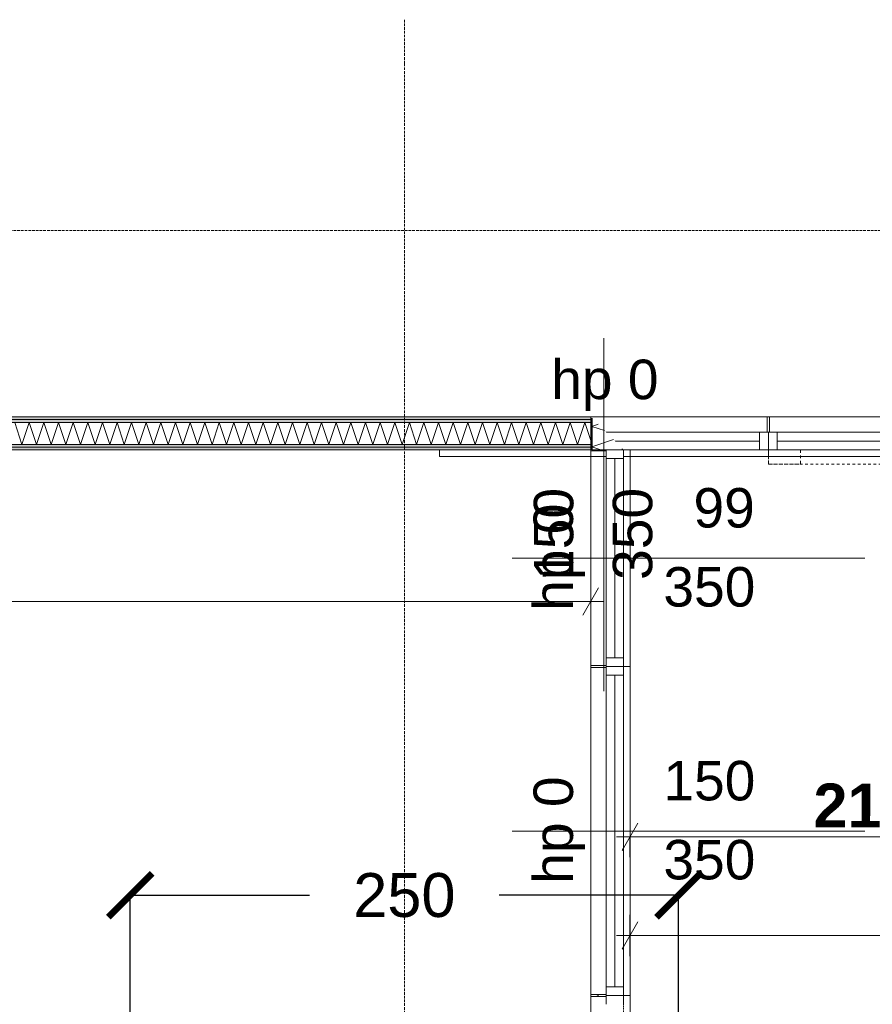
# Model space of a CAD drawing. Extents: x -7314 to 11761, y 144 to 9383.
# Tile 83 of 193: x 3138 to 3526, y 5734 to 6183. Entities that reach past the tile are written whole.
import ezdxf
from ezdxf.xclip import XClip

# ---------------------------------------------------------------- set-up
doc = ezdxf.new("R2010")
doc.units = 0
doc.header["$MEASUREMENT"] = 0
doc.header["$XCLIPFRAME"] = 0
for name, pattern in [('Krawędzie ukryte', [68, 48, -20]), ('Przerywana', [96, 48, -48]), ('Przerywana gęsta', [36, 24, -12]), ('Wipeout_Contour', [20000, 0, -20000])]:
    doc.linetypes.add(name, pattern=pattern)
for name, color, linetype in [('FORMA - Arch 01 - 220-A Ściany', 7, 'Continuous'), ('FORMA - Arch 01 - 410-K Osie', 7, 'Continuous'), ('FORMA - Arch 04 - Wymiary ogólne', 7, 'Continuous')]:
    doc.layers.add(name, color=color, linetype=linetype)
doc.styles.add('STYL_AUTOMATYCZNY_2', font='arial.ttf')
doc.styles.add('STYL_AUTOMATYCZNY_9', font='arial.ttf')
doc.dimstyles.get("Standard").update_dxf_attribs({"dimtxt": 0.18, "dimasz": 0.18, "dimexe": 0.18, "dimexo": 0.0625, "dimgap": 0.09, "dimtad": 0, "dimtih": 1, "dimtoh": 1, "dimdec": 4, "dimzin": 0, "dimdsep": 46, "dimtxsty": 'Standard', "dimcen": 0.09, "dimadec": 0, "dimazin": 0, "dimtfac": 1, "dimtdec": 4, "dimtofl": 0, "dimtmove": 0, "dimatfit": 3, "dimfxl": 1, "dimtolj": 1, "dimtzin": 0, "dimarcsym": 0})
pattern_1 = [(0, (4185.3, -5972.398), (0, 17.320508), [0, -10]), (0, (4190.3, -5963.738), (0, 17.320508), [0, -10])]
pattern_2 = [(45, (4185.3, -5972.398), (-17.67767, 17.67767), []), (45, (4181.764, -5968.863), (-17.67767, 17.67767), []), (45, (4178.229, -5965.327), (-17.67767, 17.67767), [])]
pattern_3 = [(0, (4185.3, -5972.398), (0, 7.5), [0, -7.5])]

# ---------------------------------------------------------------- blocks, each defined once
blk = doc.blocks.new('*X31')
at = {"layer": 'FORMA - Arch 01 - 220-A Ściany', "color": 7, "linetype": 'Continuous', "lineweight": 5, "ltscale": 0.025}
for p, q in [((3401.39, 5998.55), (3398.54, 5997.6)), ((3398.54, 5997.6), (3404.24, 5995.7)), ((3408.39, 5991.55), (3398.54, 5988.27)), ((3398.54, 5988.27), (3402.66, 5986.9))]:
    blk.add_line(p, q, dxfattribs=at)
blk = doc.blocks.new('*X81')
at = {"layer": 'FORMA - Arch 01 - 220-A Ściany', "color": 7, "linetype": 'Continuous', "lineweight": 5, "ltscale": 0.025}
for p, q in [((3138.63, 5989.4), (3135.3, 5999.4)), ((3141.97, 5999.4), (3138.63, 5989.4)), ((3145.3, 5989.4), (3141.97, 5999.4)), ((3148.63, 5999.4), (3145.3, 5989.4)), ((3151.97, 5989.4), (3148.63, 5999.4)), ((3155.3, 5999.4), (3151.97, 5989.4)), ((3158.63, 5989.4), (3155.3, 5999.4)), ((3161.97, 5999.4), (3158.63, 5989.4)), ((3165.3, 5989.4), (3161.97, 5999.4)), ((3168.63, 5999.4), (3165.3, 5989.4)), ((3171.97, 5989.4), (3168.63, 5999.4)), ((3175.3, 5999.4), (3171.97, 5989.4)), ((3178.63, 5989.4), (3175.3, 5999.4)), ((3181.97, 5999.4), (3178.63, 5989.4)), ((3185.3, 5989.4), (3181.97, 5999.4)), ((3188.63, 5999.4), (3185.3, 5989.4)), ((3191.97, 5989.4), (3188.63, 5999.4)), ((3195.3, 5999.4), (3191.97, 5989.4)), ((3198.63, 5989.4), (3195.3, 5999.4)), ((3201.97, 5999.4), (3198.63, 5989.4)), ((3205.3, 5989.4), (3201.97, 5999.4)), ((3208.63, 5999.4), (3205.3, 5989.4)), ((3211.97, 5989.4), (3208.63, 5999.4)), ((3215.3, 5999.4), (3211.97, 5989.4)), ((3218.63, 5989.4), (3215.3, 5999.4)), ((3221.97, 5999.4), (3218.63, 5989.4)), ((3225.3, 5989.4), (3221.97, 5999.4)), ((3228.63, 5999.4), (3225.3, 5989.4)), ((3231.97, 5989.4), (3228.63, 5999.4)), ((3235.3, 5999.4), (3231.97, 5989.4)), ((3238.63, 5989.4), (3235.3, 5999.4)), ((3241.97, 5999.4), (3238.63, 5989.4)), ((3245.3, 5989.4), (3241.97, 5999.4)), ((3248.63, 5999.4), (3245.3, 5989.4)), ((3251.97, 5989.4), (3248.63, 5999.4)), ((3255.3, 5999.4), (3251.97, 5989.4)), ((3258.63, 5989.4), (3255.3, 5999.4)), ((3261.97, 5999.4), (3258.63, 5989.4)), ((3265.3, 5989.4), (3261.97, 5999.4)), ((3268.63, 5999.4), (3265.3, 5989.4)), ((3271.97, 5989.4), (3268.63, 5999.4)), ((3275.3, 5999.4), (3271.97, 5989.4)), ((3278.63, 5989.4), (3275.3, 5999.4)), ((3281.97, 5999.4), (3278.63, 5989.4)), ((3285.3, 5989.4), (3281.97, 5999.4)), ((3288.63, 5999.4), (3285.3, 5989.4)), ((3291.97, 5989.4), (3288.63, 5999.4)), ((3295.3, 5999.4), (3291.97, 5989.4)), ((3298.63, 5989.4), (3295.3, 5999.4)), ((3301.97, 5999.4), (3298.63, 5989.4)), ((3305.3, 5989.4), (3301.97, 5999.4)), ((3308.63, 5999.4), (3305.3, 5989.4)), ((3311.97, 5989.4), (3308.63, 5999.4)), ((3315.3, 5999.4), (3311.97, 5989.4)), ((3318.63, 5989.4), (3315.3, 5999.4)), ((3321.97, 5999.4), (3318.63, 5989.4)), ((3325.3, 5989.4), (3321.97, 5999.4)), ((3328.63, 5999.4), (3325.3, 5989.4)), ((3331.97, 5989.4), (3328.63, 5999.4)), ((3335.3, 5999.4), (3331.97, 5989.4)), ((3338.63, 5989.4), (3335.3, 5999.4)), ((3341.97, 5999.4), (3338.63, 5989.4)), ((3345.3, 5989.4), (3341.97, 5999.4)), ((3348.63, 5999.4), (3345.3, 5989.4)), ((3351.97, 5989.4), (3348.63, 5999.4)), ((3355.3, 5999.4), (3351.97, 5989.4)), ((3358.63, 5989.4), (3355.3, 5999.4)), ((3361.97, 5999.4), (3358.63, 5989.4)), ((3365.3, 5989.4), (3361.97, 5999.4)), ((3368.63, 5999.4), (3365.3, 5989.4)), ((3371.97, 5989.4), (3368.63, 5999.4)), ((3375.3, 5999.4), (3371.97, 5989.4)), ((3378.63, 5989.4), (3375.3, 5999.4)), ((3381.97, 5999.4), (3378.63, 5989.4)), ((3385.3, 5989.4), (3381.97, 5999.4)), ((3388.63, 5999.4), (3385.3, 5989.4)), ((3391.97, 5989.4), (3388.63, 5999.4)), ((3395.3, 5999.4), (3391.97, 5989.4)), ((3398.04, 5991.17), (3395.3, 5999.4))]:
    blk.add_line(p, q, dxfattribs=at)
blk = doc.blocks.new('Rysunek_1_1', base_point=(4185.3, -5972.4))
at = {"color": 7, "linetype": 'Continuous', "lineweight": 13, "ltscale": 0.025}
for p, q in [((3329.04, 5986.9), (3329.04, 5987.4)), ((3329.04, 5986.9), (3329.04, 5983.9)), ((3329.04, 5983.9), (3479.04, 5983.9)), ((3479.04, 5986.9), (3479.04, 5983.9)), ((3479.04, 5983.9), (3679.04, 5983.9))]:
    blk.add_line(p, q, dxfattribs=at)
at = {"color": 7, "linetype": 'Przerywana gęsta', "lineweight": 13, "ltscale": 0.025}
blk.add_line((3479.04, 5986.9), (3679.04, 5986.9), dxfattribs=at)
at = {"color": 7, "linetype": 'Przerywana', "lineweight": 13, "ltscale": 0.025, "flags": 128}
for points in [[(3479.04, 5980.34), (4080.26, 5980.34), (4080.26, 5986.9), (3479.04, 5986.9)], [(3479.04, 5986.9), (3479.04, 5980.34), (3493.7, 5980.34), (3493.7, 5986.9)]]:
    blk.add_lwpolyline(points, close=True, dxfattribs=at)
at = {"layer": 'FORMA - Arch 01 - 220-A Ściany', "color": 7, "linetype": 'Continuous', "lineweight": 13, "ltscale": 0.025}
for p, q in [((3416.04, 5888.12), (3413.04, 5888.12)), ((3416.04, 5888.12), (3416.04, 5738.12)), ((3413.04, 5738.12), (3416.04, 5738.12)), ((3416.04, 5738.12), (3416.04, 5588.12))]:
    blk.add_line(p, q, dxfattribs=at)
at = {"layer": 'FORMA - Arch 01 - 220-A Ściany', "color": 7, "linetype": 'Przerywana gęsta', "lineweight": 13, "ltscale": 0.025}
blk.add_line((3413.04, 5738.12), (3413.04, 5588.12), dxfattribs=at)
at = {"layer": 'FORMA - Arch 01 - 410-K Osie', "color": 7, "linetype": 'Krawędzie ukryte', "lineweight": 13, "ltscale": 0.025}
for p, q in [((3313.04, 6163.06), (3313.04, 6182.99)), ((9436.16, 6086.9), (587.6, 6086.9))]:
    blk.add_line(p, q, dxfattribs=at)
at = {"layer": 'FORMA - Arch 04 - Wymiary ogólne', "color": 154, "linetype": 'Continuous', "lineweight": 13, "ltscale": 0.025}
for p, q in [((3398.04, 5927.12), (3398.04, 5908.37)), ((3394.43, 5911.49), (3401.65, 5923.99)), ((3398.04, 5917.74), (2412.21, 5917.74)), ((3415.94, 5801.12), (3415.95, 5819.87)), ((3415.94, 5810.49), (3629, 5810.38)), ((3415.91, 5756.12), (3415.92, 5774.87)), ((3415.92, 5765.49), (8528.92, 5762.65))]:
    blk.add_line(p, q, dxfattribs=at)
at = {"layer": 'FORMA - Arch 01 - 220-A Ściany', "color": 7, "linetype": 'Continuous', "lineweight": 13, "char_height": 18, "attachment_point": 7, "style": 'STYL_AUTOMATYCZNY_2'}
for s, insert in [('\\A1;{\\pql;\\pt0;\\fArial|b0|i0|c238|p0;\\W1.000000;350\\fArial|b0|i0|c238|p0;\\W1.000000;\\A1{\\H.66x;\\S^  ;}\\fArial|b0|i0|c238|p0;\\W1.000000;\\fArial|b0|i0|c238|p0;\\W1.000000;}', (3431.16, 5910.19)), ('\\A1;{\\pql;\\pt0;\\fArial|b0|i0|c238|p0;\\W1.000000;150\\fArial|b0|i0|c238|p0;\\W1.000000;\\A1{\\H.66x;\\S^  ;}\\fArial|b0|i0|c238|p0;\\W1.000000;\\fArial|b0|i0|c238|p0;\\W1.000000;}', (3431.16, 5821.82)), ('\\A1;{\\pql;\\pt0;\\fArial|b0|i0|c238|p0;\\W1.000000;350\\fArial|b0|i0|c238|p0;\\W1.000000;\\A1{\\H.66x;\\S^  ;}\\fArial|b0|i0|c238|p0;\\W1.000000;\\fArial|b0|i0|c238|p0;\\W1.000000;}', (3431.16, 5785.8)), ('\\A1;{\\pql;\\pt0;\\fArial|b0|i0|c238|p0;\\W1.000000;150\\fArial|b0|i0|c238|p0;\\W1.000000;\\A1{\\H.66x;\\S^  ;}\\fArial|b0|i0|c238|p0;\\W1.000000;\\fArial|b0|i0|c238|p0;\\W1.000000;}', (3431.16, 5671.82))]:
    blk.add_mtext(s, dxfattribs=dict(at, insert=insert))
at = {"layer": 'FORMA - Arch 01 - 220-A Ściany', "color": 7, "linetype": 'Continuous', "lineweight": 13, "char_height": 18, "attachment_point": 7, "rotation": 90, "style": 'STYL_AUTOMATYCZNY_2'}
for insert in [(3395.37, 5913.48), (3395.37, 5789.09)]:
    blk.add_mtext('\\A1;{\\pql;\\pt0;\\fArial|b0|i0|c238|p0;\\W1.000000;hp 0\\fArial|b0|i0|c238|p0;\\W1.000000;\\A1{\\H.66x;\\S^  ;}\\fArial|b0|i0|c238|p0;\\W1.000000;\\fArial|b0|i0|c238|p0;\\W1.000000;}', dxfattribs=dict(at, insert=insert))
at = {"layer": 'FORMA - Arch 04 - Wymiary ogólne', "color": 154, "linetype": 'Continuous', "lineweight": 13, "insert": (3499.59, 5814.45), "char_height": 20, "width": 45.7634, "attachment_point": 7, "rotation": 359.9682, "style": 'STYL_AUTOMATYCZNY_9'}
blk.add_mtext('\\A1;{\\pql;\\fArial|b1|i0|c238|p0;\\W1.000000;213}', dxfattribs=at)
at = {"color": 254, "linetype": 'Wipeout_Contour', "lineweight": 0, "ltscale": 34305.06628}
blk.add_wipeout([(3329.04, 6001.9), (3329.04, 6001.4), (3329.04, 5994.9), (3329.54, 5994.9), (3329.54, 6001.9)], dxfattribs=at)
at = {"color": 254, "linetype": 'Wipeout_Contour', "lineweight": 0, "ltscale": 34675.209175}
blk.add_wipeout([(3479.04, 6001.9), (3479.04, 6001.4), (3479.04, 5994.9), (3479.54, 5994.9), (3479.54, 6001.9)], dxfattribs=at)
at = {"color": 254, "linetype": 'Wipeout_Contour', "lineweight": 0, "ltscale": 33999.302025}
blk.add_wipeout([(3398.04, 5888.12), (3398.54, 5888.12), (3405.04, 5888.12), (3405.04, 5888.62), (3398.04, 5888.62)], dxfattribs=at).dxf.layer = 'FORMA - Arch 01 - 220-A Ściany'
at = {"color": 254, "linetype": 'Wipeout_Contour', "lineweight": 0, "ltscale": 33351.102517}
blk.add_wipeout([(3398.04, 5737.62), (3405.04, 5737.62), (3405.04, 5738.12), (3398.54, 5738.12), (3398.04, 5738.12)], dxfattribs=at).dxf.layer = 'FORMA - Arch 01 - 220-A Ściany'
at = {"linetype": 'Continuous', "lineweight": 5}
h = blk.add_hatch(dxfattribs=at)
h.set_pattern_fill('Tynk__4__0001', style=0, pattern_type=2)
h.set_pattern_definition(pattern_1)
h.paths.add_polyline_path([(3329.04, 6001.9), (3329.04, 6001.4), (3329.04, 5994.9), (3329.54, 5994.9), (3329.54, 6001.9)])
h = blk.add_hatch(dxfattribs=at)
h.set_pattern_fill('Tynk__4__0001', style=0, pattern_type=2)
h.set_pattern_definition(pattern_1)
h.paths.add_polyline_path([(3479.04, 6001.9), (3479.04, 6001.4), (3479.04, 5994.9), (3479.54, 5994.9), (3479.54, 6001.9)])
at = {"layer": 'FORMA - Arch 01 - 220-A Ściany', "linetype": 'Continuous', "lineweight": 5}
h = blk.add_hatch(dxfattribs=at)
h.set_pattern_fill('Aluminium_0001', style=0, pattern_type=2)
h.set_pattern_definition(pattern_2)
h.paths.add_polyline_path([(3398.04, 5888.12), (3398.54, 5888.12), (3405.04, 5888.12), (3405.04, 5888.62), (3398.04, 5888.62)])
h = blk.add_hatch(dxfattribs=at)
h.set_pattern_fill('Aluminium_0001', style=0, pattern_type=2)
h.set_pattern_definition(pattern_2)
h.paths.add_polyline_path([(3398.04, 5737.62), (3405.04, 5737.62), (3405.04, 5738.12), (3398.54, 5738.12), (3398.04, 5738.12)])
at = {"color": 7, "linetype": 'Continuous', "lineweight": 13, "ltscale": 0.025}
for p, q in [((3329.04, 6001.9), (3329.54, 6001.9)), ((3329.04, 6001.9), (3329.54, 6001.9)), ((3329.54, 5994.9), (3329.54, 6001.9)), ((3329.04, 6001.4), (3329.04, 5994.9)), ((3329.04, 5994.9), (3329.54, 5994.9)), ((3329.04, 5987.4), (3329.04, 5994.9))]:
    blk.add_line(p, q, dxfattribs=at)
at = {"color": 254, "linetype": 'Wipeout_Contour', "lineweight": 0, "ltscale": 34673.704244}
blk.add_wipeout([(3478.54, 6001.9), (3478.54, 5994.9), (3479.04, 5994.9), (3479.04, 6001.4), (3479.04, 6001.9)], dxfattribs=at)
at = {"color": 254, "linetype": 'Wipeout_Contour', "lineweight": 0, "ltscale": 33998.436293}
blk.add_wipeout([(3398.04, 5887.62), (3405.04, 5887.62), (3405.04, 5888.12), (3398.54, 5888.12), (3398.04, 5888.12)], dxfattribs=at).dxf.layer = 'FORMA - Arch 01 - 220-A Ściany'
at = {"color": 254, "linetype": 'Wipeout_Contour', "lineweight": 0, "ltscale": 33351.962562}
blk.add_wipeout([(3398.04, 5738.12), (3398.54, 5738.12), (3405.04, 5738.12), (3405.04, 5738.62), (3398.04, 5738.62)], dxfattribs=at).dxf.layer = 'FORMA - Arch 01 - 220-A Ściany'
at = {"linetype": 'Continuous', "lineweight": 5}
h = blk.add_hatch(dxfattribs=at)
h.set_pattern_fill('Tynk__4__0001', style=0, pattern_type=2)
h.set_pattern_definition(pattern_1)
h.paths.add_polyline_path([(3478.54, 6001.9), (3478.54, 5994.9), (3479.04, 5994.9), (3479.04, 6001.4), (3479.04, 6001.9)])
at = {"layer": 'FORMA - Arch 01 - 220-A Ściany', "linetype": 'Continuous', "lineweight": 5}
h = blk.add_hatch(dxfattribs=at)
h.set_pattern_fill('Aluminium_0001', style=0, pattern_type=2)
h.set_pattern_definition(pattern_2)
h.paths.add_polyline_path([(3398.04, 5887.62), (3405.04, 5887.62), (3405.04, 5888.12), (3398.54, 5888.12), (3398.04, 5888.12)])
h = blk.add_hatch(dxfattribs=at)
h.set_pattern_fill('Aluminium_0001', style=0, pattern_type=2)
h.set_pattern_definition(pattern_2)
h.paths.add_polyline_path([(3398.04, 5738.12), (3398.54, 5738.12), (3405.04, 5738.12), (3405.04, 5738.62), (3398.04, 5738.62)])
at = {"color": 7, "linetype": 'Continuous', "lineweight": 13, "ltscale": 0.025}
for p, q in [((3329.54, 6001.9), (3478.54, 6001.9)), ((3478.54, 5994.9), (3478.54, 6001.9)), ((3479.04, 6001.9), (3478.54, 6001.9)), ((3479.04, 6001.9), (3478.54, 6001.9)), ((3479.04, 6001.9), (3479.54, 6001.9)), ((3479.04, 6001.9), (3479.54, 6001.9)), ((3479.54, 5994.9), (3479.54, 6001.9)), ((3479.54, 6001.9), (3678.54, 6001.9)), ((3479.04, 5994.9), (3478.54, 5994.9)), ((3479.04, 5994.9), (3479.54, 5994.9))]:
    blk.add_line(p, q, dxfattribs=at)
at = {"layer": 'FORMA - Arch 01 - 220-A Ściany', "color": 7, "linetype": 'Continuous', "lineweight": 15, "ltscale": 0.025}
for p, q in [((3405.04, 5888.62), (3398.04, 5888.62)), ((3398.04, 5888.12), (3398.04, 5888.62)), ((3398.04, 5888.12), (3398.04, 5888.62)), ((3398.04, 5888.12), (3398.04, 5887.62)), ((3398.04, 5888.12), (3398.04, 5887.62)), ((3405.04, 5887.62), (3398.04, 5887.62)), ((3405.04, 5888.12), (3405.04, 5888.62)), ((3405.04, 5888.12), (3405.04, 5887.62)), ((3405.04, 5738.62), (3398.04, 5738.62)), ((3398.04, 5738.12), (3398.04, 5738.62)), ((3398.04, 5738.12), (3398.04, 5738.62)), ((3398.04, 5738.12), (3398.04, 5737.62)), ((3398.04, 5738.12), (3398.04, 5737.62)), ((3405.04, 5737.62), (3398.04, 5737.62)), ((3405.04, 5738.12), (3405.04, 5738.62)), ((3405.04, 5738.12), (3405.04, 5737.62))]:
    blk.add_line(p, q, dxfattribs=at)
at = {"layer": 'FORMA - Arch 01 - 220-A Ściany', "color": 7, "linetype": 'Continuous', "lineweight": 13, "ltscale": 0.025}
for p, q in [((3398.04, 5887.62), (3398.04, 5738.62)), ((3398.04, 5737.62), (3398.04, 5588.62))]:
    blk.add_line(p, q, dxfattribs=at)
at = {"color": 254, "linetype": 'Wipeout_Contour', "lineweight": 0, "ltscale": 27715.264881}
blk.add_wipeout([(3479.04, 5986.9), (3483.04, 5986.9), (3483.04, 5994.9), (3479.04, 5994.9)], dxfattribs=at)
at = {"color": 254, "linetype": 'Wipeout_Contour', "lineweight": 0, "ltscale": 26690.709083}
blk.add_wipeout([(3413.04, 5738.12), (3405.04, 5738.12), (3405.04, 5734.12), (3413.04, 5734.12)], dxfattribs=at).dxf.layer = 'FORMA - Arch 01 - 220-A Ściany'
at = {"color": 7, "linetype": 'Continuous', "lineweight": 13, "ltscale": 0.025}
for p, q in [((3479.54, 5994.9), (3479.54, 6001.9)), ((3479.04, 5987.4), (3479.04, 5994.9)), ((3479.04, 5987.4), (3479.04, 5994.9)), ((3479.04, 5986.9), (3479.04, 5987.4)), ((3479.04, 5986.9), (3479.04, 5987.4)), ((3479.04, 5983.9), (3479.04, 5986.9))]:
    blk.add_line(p, q, dxfattribs=at)
at = {"color": 7, "linetype": 'Przerywana gęsta', "lineweight": 13, "ltscale": 0.025}
blk.add_line((3329.04, 5986.9), (3479.04, 5986.9), dxfattribs=at)
at = {"layer": 'FORMA - Arch 01 - 220-A Ściany', "color": 7, "linetype": 'Continuous', "lineweight": 15, "ltscale": 0.025}
for p, q in [((3405.04, 5737.62), (3398.04, 5737.62)), ((3405.04, 5734.12), (3405.04, 5738.12)), ((3412.54, 5738.12), (3405.04, 5738.12)), ((3412.54, 5738.12), (3405.04, 5738.12)), ((3413.04, 5738.12), (3412.54, 5738.12)), ((3413.04, 5738.12), (3412.54, 5738.12)), ((3413.04, 5738.12), (3413.04, 5734.12))]:
    blk.add_line(p, q, dxfattribs=at)
at = {"layer": 'FORMA - Arch 01 - 220-A Ściany', "color": 7, "linetype": 'Continuous', "lineweight": 13, "ltscale": 0.025}
blk.add_line((3416.04, 5738.12), (3413.04, 5738.12), dxfattribs=at)
at = {"color": 254, "linetype": 'Wipeout_Contour', "lineweight": 0, "ltscale": 27916.197512}
blk.add_wipeout([(3483.04, 5986.9), (3675.04, 5986.9), (3675.04, 5994.9), (3483.04, 5994.9)], dxfattribs=at)
at = {"color": 7, "linetype": 'Continuous', "lineweight": 15, "ltscale": 0.025}
for p, q in [((3483.04, 5994.9), (3479.04, 5994.9)), ((3483.04, 5986.9), (3483.04, 5994.9)), ((3479.04, 5986.9), (3483.04, 5986.9))]:
    blk.add_line(p, q, dxfattribs=at)
at = {"color": 7, "linetype": 'Continuous', "lineweight": 13, "ltscale": 0.025}
for p, q in [((3675.04, 5994.9), (3483.04, 5994.9)), ((3483.04, 5990.9), (3675.04, 5990.9)), ((3483.04, 5986.9), (3675.04, 5986.9))]:
    blk.add_line(p, q, dxfattribs=at)
at = {"color": 7, "linetype": 'Continuous', "lineweight": 13, "insert": (3570.34, 5927.59), "char_height": 18, "attachment_point": 7, "rotation": 90, "style": 'STYL_AUTOMATYCZNY_2'}
blk.add_mtext('\\A1;{\\pql;\\pt0;\\fArial|b0|i0|c238|p0;\\W1.000000;200\\fArial|b0|i0|c238|p0;\\W1.000000;\\A1{\\H.66x;\\S^  ;}\\fArial|b0|i0|c238|p0;\\W1.000000;\\fArial|b0|i0|c238|p0;\\W1.000000;}', dxfattribs=at)
at = {"color": 254, "linetype": 'Wipeout_Contour', "lineweight": 0, "ltscale": 27418.732833}
blk.add_wipeout([(3329.04, 5986.9), (3333.04, 5986.9), (3333.04, 5994.9), (3329.04, 5994.9)], dxfattribs=at)
at = {"color": 7, "linetype": 'Continuous', "lineweight": 13, "ltscale": 0.025}
for p, q in [((3329.54, 5994.9), (3329.54, 6001.9)), ((3329.04, 5987.4), (3329.04, 5994.9)), ((3329.04, 5987.4), (3329.04, 5994.9)), ((3329.04, 5986.9), (3329.04, 5987.4)), ((3329.04, 5986.9), (3329.04, 5987.4))]:
    blk.add_line(p, q, dxfattribs=at)
at = {"color": 254, "linetype": 'Wipeout_Contour', "lineweight": 0, "ltscale": 27707.229926}
blk.add_wipeout([(3479.04, 5994.9), (3475.04, 5994.9), (3475.04, 5986.9), (3479.04, 5986.9)], dxfattribs=at)
at = {"color": 7, "linetype": 'Continuous', "lineweight": 13, "ltscale": 0.025}
for p, q in [((3478.54, 5994.9), (3478.54, 6001.9)), ((3479.04, 5987.4), (3479.04, 5994.9)), ((3479.04, 5987.4), (3479.04, 5994.9)), ((3479.04, 5986.9), (3479.04, 5987.4)), ((3479.04, 5986.9), (3479.04, 5987.4))]:
    blk.add_line(p, q, dxfattribs=at)
at = {"color": 254, "linetype": 'Wipeout_Contour', "lineweight": 0, "ltscale": 27562.908707}
blk.add_wipeout([(3333.04, 5986.9), (3475.04, 5986.9), (3475.04, 5994.9), (3333.04, 5994.9)], dxfattribs=at)
at = {"color": 7, "linetype": 'Continuous', "lineweight": 15, "ltscale": 0.025}
for p, q in [((3333.04, 5994.9), (3329.04, 5994.9)), ((3333.04, 5986.9), (3333.04, 5994.9)), ((3479.04, 5994.9), (3475.04, 5994.9)), ((3475.04, 5994.9), (3475.04, 5986.9)), ((3329.04, 5986.9), (3333.04, 5986.9)), ((3475.04, 5986.9), (3479.04, 5986.9))]:
    blk.add_line(p, q, dxfattribs=at)
at = {"color": 7, "linetype": 'Continuous', "lineweight": 13, "ltscale": 0.025}
for p, q in [((3475.04, 5994.9), (3333.04, 5994.9)), ((3333.04, 5990.9), (3475.04, 5990.9)), ((3333.04, 5986.9), (3475.04, 5986.9))]:
    blk.add_line(p, q, dxfattribs=at)
at = {"layer": 'FORMA - Arch 01 - 220-A Ściany', "color": 7, "linetype": 'Continuous', "lineweight": 13, "ltscale": 0.025}
blk.add_line((3416.04, 5986.9), (3416.04, 5888.12), dxfattribs=at)
at = {"layer": 'FORMA - Arch 01 - 220-A Ściany', "color": 7, "linetype": 'Continuous', "lineweight": 13, "insert": (3444.89, 5946.21), "char_height": 18, "attachment_point": 7, "style": 'STYL_AUTOMATYCZNY_2'}
blk.add_mtext('\\A1;{\\pql;\\pt0;\\fArial|b0|i0|c238|p0;\\W1.000000;99\\fArial|b0|i0|c238|p0;\\W1.000000;\\A1{\\H.66x;\\S^  ;}\\fArial|b0|i0|c238|p0;\\W1.000000;\\fArial|b0|i0|c238|p0;\\W1.000000;}', dxfattribs=at)
at = {"color": 254, "linetype": 'Wipeout_Contour', "lineweight": 0, "ltscale": 27562.176691}
blk.add_wipeout([(3398.54, 6001.4), (3398.04, 6001.9), (3398.04, 5986.9), (3398.54, 5986.9)], dxfattribs=at).dxf.layer = 'FORMA - Arch 01 - 220-A Ściany'
at = {"color": 254, "linetype": 'Wipeout_Contour', "lineweight": 0, "ltscale": 20674.039613}
blk.add_wipeout([(3413.04, 5986.9), (3412.54, 5987.4), (3412.54, 5986.9)], dxfattribs=at).dxf.layer = 'FORMA - Arch 01 - 220-A Ściany'
at = {"layer": 'FORMA - Arch 01 - 220-A Ściany', "linetype": 'Continuous', "lineweight": 5}
h = blk.add_hatch(dxfattribs=at)
h.set_pattern_fill('Aluminium_0001', style=0, pattern_type=2)
h.set_pattern_definition(pattern_2)
h.paths.add_polyline_path([(3398.54, 6001.4), (3398.04, 6001.9), (3398.04, 5986.9), (3398.54, 5986.9)])
h = blk.add_hatch(dxfattribs=at)
h.set_pattern_fill('Aluminium_0001', style=0, pattern_type=2)
h.set_pattern_definition(pattern_2)
h.paths.add_polyline_path([(3413.04, 5986.9), (3412.54, 5987.4), (3412.54, 5986.9)])
at = {"color": 254, "linetype": 'Wipeout_Contour', "lineweight": 0, "ltscale": 34450.142419}
blk.add_wipeout([(3398.54, 6001.4), (3398.54, 5986.9), (3405.04, 5986.9), (3412.54, 5986.9), (3412.54, 5987.4)], dxfattribs=at).dxf.layer = 'FORMA - Arch 01 - 220-A Ściany'
at = {"layer": 'FORMA - Arch 01 - 220-A Ściany', "color": 7, "linetype": 'Continuous', "lineweight": 25, "ltscale": 0.025}
blk.add_line((3412.54, 5986.9), (3412.54, 5987.4), dxfattribs=at)
at = {"layer": 'FORMA - Arch 01 - 220-A Ściany', "color": 7, "linetype": 'Continuous', "lineweight": 15, "ltscale": 0.025}
blk.add_line((3413.04, 5986.9), (3412.54, 5986.9), dxfattribs=at)
at = {"layer": 'FORMA - Arch 01 - 220-A Ściany', "color": 7, "linetype": 'Continuous', "lineweight": 13, "ltscale": 0.025}
blk.add_line((3413.04, 5986.9), (3416.04, 5986.9), dxfattribs=at)
at = {"layer": 'FORMA - Arch 01 - 220-A Ściany', "color": 7, "linetype": 'Przerywana gęsta', "lineweight": 13, "ltscale": 0.025}
blk.add_line((3413.04, 5986.9), (3413.04, 5888.12), dxfattribs=at)
at = {"color": 7, "linetype": 'Continuous', "lineweight": 13, "ltscale": 0.025}
blk.add_blockref('*X31', (0, 0), dxfattribs=at)
at = {"color": 254, "linetype": 'Wipeout_Contour', "lineweight": 0, "ltscale": 34427.001883}
blk.add_wipeout([(3398.04, 5986.4), (3405.04, 5986.4), (3405.04, 5986.9), (3398.54, 5986.9), (3398.04, 5986.9)], dxfattribs=at).dxf.layer = 'FORMA - Arch 01 - 220-A Ściany'
at = {"color": 254, "linetype": 'Wipeout_Contour', "lineweight": 0, "ltscale": 27222.068161}
blk.add_wipeout([(3405.04, 5888.12), (3413.04, 5888.12), (3413.04, 5892.12), (3405.04, 5892.12)], dxfattribs=at).dxf.layer = 'FORMA - Arch 01 - 220-A Ściany'
at = {"layer": 'FORMA - Arch 01 - 220-A Ściany', "linetype": 'Continuous', "lineweight": 5}
h = blk.add_hatch(dxfattribs=at)
h.set_pattern_fill('Aluminium_0001', style=0, pattern_type=2)
h.set_pattern_definition(pattern_2)
h.paths.add_polyline_path([(3398.04, 5986.4), (3405.04, 5986.4), (3405.04, 5986.9), (3398.54, 5986.9), (3398.04, 5986.9)])
at = {"layer": 'FORMA - Arch 01 - 220-A Ściany', "color": 7, "linetype": 'Continuous', "lineweight": 25, "ltscale": 0.025}
for p, q in [((3398.54, 6001.4), (3398.54, 5986.9)), ((3398.54, 5986.9), (3405.04, 5986.9))]:
    blk.add_line(p, q, dxfattribs=at)
at = {"layer": 'FORMA - Arch 01 - 220-A Ściany', "color": 7, "linetype": 'Continuous', "lineweight": 15, "ltscale": 0.025}
for p, q in [((3398.04, 5986.9), (3398.04, 5986.4)), ((3398.04, 5986.9), (3398.04, 5986.4)), ((3405.04, 5986.4), (3398.04, 5986.4)), ((3405.04, 5986.9), (3405.04, 5986.4)), ((3412.54, 5986.9), (3405.04, 5986.9)), ((3405.04, 5888.62), (3398.04, 5888.62)), ((3412.54, 5888.12), (3405.04, 5888.12)), ((3412.54, 5888.12), (3405.04, 5888.12)), ((3413.04, 5888.12), (3412.54, 5888.12)), ((3413.04, 5888.12), (3412.54, 5888.12))]:
    blk.add_line(p, q, dxfattribs=at)
at = {"layer": 'FORMA - Arch 01 - 220-A Ściany', "color": 7, "linetype": 'Continuous', "lineweight": 13, "ltscale": 0.025}
for p, q in [((3398.04, 5986.4), (3398.04, 5888.62)), ((3413.04, 5888.12), (3416.04, 5888.12))]:
    blk.add_line(p, q, dxfattribs=at)
at = {"layer": 'FORMA - Arch 01 - 220-A Ściany', "color": 7, "linetype": 'Przerywana gęsta', "lineweight": 13, "ltscale": 0.025}
blk.add_line((3413.04, 5888.12), (3413.04, 5738.12), dxfattribs=at)
at = {"layer": 'FORMA - Arch 01 - 220-A Ściany', "color": 7, "linetype": 'Continuous', "lineweight": 15, "ltscale": 0.025, "flags": 128}
blk.add_lwpolyline([(3398.04, 6001.9), (3398.04, 5986.9)], dxfattribs=at)
at = {"color": 254, "linetype": 'Wipeout_Contour', "lineweight": 0, "ltscale": 26740.043553}
blk.add_wipeout([(2427.21, 6000.65), (3398.04, 6000.65), (3398.04, 6001.9), (2427.21, 6001.9)], dxfattribs=at).dxf.layer = 'FORMA - Arch 01 - 220-A Ściany'
at = {"color": 254, "linetype": 'Wipeout_Contour', "lineweight": 0, "ltscale": 27550.847082}
blk.add_wipeout([(3413.04, 5986.9), (3405.04, 5986.9), (3405.04, 5982.9), (3413.04, 5982.9)], dxfattribs=at).dxf.layer = 'FORMA - Arch 01 - 220-A Ściany'
at = {"color": 254, "linetype": 'Wipeout_Contour', "lineweight": 0, "ltscale": 26704.464615}
blk.add_wipeout([(3405.04, 5738.12), (3413.04, 5738.12), (3413.04, 5742.12), (3405.04, 5742.12)], dxfattribs=at).dxf.layer = 'FORMA - Arch 01 - 220-A Ściany'
at = {"layer": 'FORMA - Arch 01 - 220-A Ściany', "linetype": 'Continuous', "lineweight": 5}
h = blk.add_hatch(dxfattribs=at)
h.set_pattern_fill('Gips_0001', style=0, pattern_type=2)
h.set_pattern_definition(pattern_3)
h.paths.add_polyline_path([(2427.21, 6000.65), (3398.04, 6000.65), (3398.04, 6001.9), (2427.21, 6001.9)])
at = {"layer": 'FORMA - Arch 01 - 220-A Ściany', "color": 7, "linetype": 'Continuous', "lineweight": 15, "ltscale": 0.025}
for p, q in [((3405.04, 5986.4), (3398.04, 5986.4)), ((3412.54, 5986.9), (3405.04, 5986.9)), ((3412.54, 5986.9), (3405.04, 5986.9)), ((3413.04, 5986.9), (3412.54, 5986.9)), ((3413.04, 5986.9), (3412.54, 5986.9)), ((3405.04, 5738.62), (3398.04, 5738.62)), ((3412.54, 5738.12), (3405.04, 5738.12)), ((3412.54, 5738.12), (3405.04, 5738.12)), ((3413.04, 5738.12), (3412.54, 5738.12)), ((3413.04, 5738.12), (3412.54, 5738.12))]:
    blk.add_line(p, q, dxfattribs=at)
at = {"color": 254, "linetype": 'Wipeout_Contour', "lineweight": 0, "ltscale": 27386.438419}
blk.add_wipeout([(3413.04, 5982.9), (3405.04, 5982.9), (3405.04, 5892.12), (3413.04, 5892.12)], dxfattribs=at).dxf.layer = 'FORMA - Arch 01 - 220-A Ściany'
at = {"layer": 'FORMA - Arch 01 - 220-A Ściany', "color": 7, "linetype": 'Continuous', "lineweight": 15, "ltscale": 0.025}
for p, q in [((3405.04, 5982.9), (3405.04, 5986.9)), ((3413.04, 5986.9), (3413.04, 5982.9)), ((3413.04, 5982.9), (3405.04, 5982.9)), ((3523.04, 5937.51), (3362.13, 5937.51)), ((3405.04, 5888.12), (3405.04, 5892.12)), ((3405.04, 5892.12), (3413.04, 5892.12)), ((3413.04, 5892.12), (3413.04, 5888.12))]:
    blk.add_line(p, q, dxfattribs=at)
at = {"layer": 'FORMA - Arch 01 - 220-A Ściany', "color": 7, "linetype": 'Continuous', "lineweight": 13, "ltscale": 0.025}
for p, q in [((3405.04, 5892.12), (3405.04, 5982.9)), ((3409.04, 5982.9), (3409.04, 5892.12)), ((3413.04, 5982.9), (3413.04, 5892.12))]:
    blk.add_line(p, q, dxfattribs=at)
at = {"layer": 'FORMA - Arch 04 - Wymiary ogólne', "color": 154, "linetype": 'Continuous', "lineweight": 13, "ltscale": 0.025}
blk.add_line((3404.16, 5917.74), (3398.04, 5917.74), dxfattribs=at)
at = {"color": 254, "linetype": 'Wipeout_Contour', "lineweight": 0, "ltscale": 26734.613148}
blk.add_wipeout([(2425.96, 5999.4), (3398.04, 5999.4), (3398.04, 6000.65), (2425.96, 6000.65)], dxfattribs=at).dxf.layer = 'FORMA - Arch 01 - 220-A Ściany'
at = {"color": 254, "linetype": 'Wipeout_Contour', "lineweight": 0, "ltscale": 26680.323276}
blk.add_wipeout([(2413.46, 5988.15), (2413.46, 5986.9), (3398.04, 5986.9), (3398.04, 5988.15)], dxfattribs=at).dxf.layer = 'FORMA - Arch 01 - 220-A Ściany'
at = {"layer": 'FORMA - Arch 01 - 220-A Ściany', "linetype": 'Continuous', "lineweight": 5}
h = blk.add_hatch(dxfattribs=at)
h.set_pattern_fill('Gips_0001', style=0, pattern_type=2)
h.set_pattern_definition(pattern_3)
h.paths.add_polyline_path([(2425.96, 5999.4), (3398.04, 5999.4), (3398.04, 6000.65), (2425.96, 6000.65)])
h = blk.add_hatch(dxfattribs=at)
h.set_pattern_fill('Gips_0001', style=0, pattern_type=2)
h.set_pattern_definition(pattern_3)
h.paths.add_polyline_path([(2413.46, 5988.15), (2413.46, 5986.9), (3398.04, 5986.9), (3398.04, 5988.15)])
at = {"layer": 'FORMA - Arch 01 - 220-A Ściany', "color": 7, "linetype": 'Continuous', "lineweight": 15, "ltscale": 0.025, "flags": 128}
blk.add_lwpolyline([(3398.04, 6001.9), (2427.21, 6001.9)], dxfattribs=at)
at = {"color": 254, "linetype": 'Wipeout_Contour', "lineweight": 0, "ltscale": 27208.221476}
blk.add_wipeout([(3413.04, 5888.12), (3405.04, 5888.12), (3405.04, 5884.12), (3413.04, 5884.12)], dxfattribs=at).dxf.layer = 'FORMA - Arch 01 - 220-A Ściany'
at = {"layer": 'FORMA - Arch 01 - 220-A Ściany', "color": 7, "linetype": 'Continuous', "lineweight": 15, "ltscale": 0.025}
for p, q in [((3405.04, 5887.62), (3398.04, 5887.62)), ((3412.54, 5888.12), (3405.04, 5888.12)), ((3412.54, 5888.12), (3405.04, 5888.12)), ((3413.04, 5888.12), (3412.54, 5888.12)), ((3413.04, 5888.12), (3412.54, 5888.12))]:
    blk.add_line(p, q, dxfattribs=at)
at = {"color": 254, "linetype": 'Wipeout_Contour', "lineweight": 0, "ltscale": 26685.751094}
blk.add_wipeout([(2414.71, 5989.4), (2414.71, 5988.15), (3398.04, 5988.15), (3398.04, 5989.4)], dxfattribs=at).dxf.layer = 'FORMA - Arch 01 - 220-A Ściany'
at = {"color": 254, "linetype": 'Wipeout_Contour', "lineweight": 0, "ltscale": 26956.311929}
blk.add_wipeout([(3413.04, 5884.12), (3405.04, 5884.12), (3405.04, 5742.12), (3413.04, 5742.12)], dxfattribs=at).dxf.layer = 'FORMA - Arch 01 - 220-A Ściany'
at = {"layer": 'FORMA - Arch 01 - 220-A Ściany', "linetype": 'Continuous', "lineweight": 5}
h = blk.add_hatch(dxfattribs=at)
h.set_pattern_fill('Gips_0001', style=0, pattern_type=2)
h.set_pattern_definition(pattern_3)
h.paths.add_polyline_path([(2414.71, 5989.4), (2414.71, 5988.15), (3398.04, 5988.15), (3398.04, 5989.4)])
at = {"color": 7, "linetype": 'Continuous', "lineweight": 15, "ltscale": 0.025}
blk.add_line((3404.04, 5876.9), (3404.04, 6037.81), dxfattribs=at)
at = {"layer": 'FORMA - Arch 01 - 220-A Ściany', "color": 7, "linetype": 'Continuous', "lineweight": 15, "ltscale": 0.025}
for p, q in [((3405.04, 5884.12), (3405.04, 5888.12)), ((3413.04, 5888.12), (3413.04, 5884.12)), ((3413.04, 5884.12), (3405.04, 5884.12)), ((3523.04, 5813.12), (3362.13, 5813.12)), ((3405.04, 5738.12), (3405.04, 5742.12)), ((3405.04, 5742.12), (3413.04, 5742.12)), ((3413.04, 5742.12), (3413.04, 5738.12))]:
    blk.add_line(p, q, dxfattribs=at)
at = {"layer": 'FORMA - Arch 01 - 220-A Ściany', "color": 7, "linetype": 'Continuous', "lineweight": 13, "ltscale": 0.025}
for p, q in [((3405.04, 5742.12), (3405.04, 5884.12)), ((3409.04, 5884.12), (3409.04, 5742.12)), ((3413.04, 5884.12), (3413.04, 5742.12))]:
    blk.add_line(p, q, dxfattribs=at)
at = {"layer": 'FORMA - Arch 01 - 220-A Ściany', "color": 7, "linetype": 'Continuous', "lineweight": 15, "ltscale": 0.025, "flags": 128}
blk.add_lwpolyline([(2412.21, 5986.9), (3398.04, 5986.9)], dxfattribs=at)
at = {"layer": 'FORMA - Arch 04 - Wymiary ogólne', "color": 154, "linetype": 'Continuous', "lineweight": 13, "ltscale": 0.025}
for p, q in [((3419.56, 5816.74), (3412.33, 5804.25)), ((3409.83, 5810.5), (3415.94, 5810.49)), ((3419.53, 5771.74), (3412.31, 5759.25)), ((3409.81, 5765.5), (3415.92, 5765.49))]:
    blk.add_line(p, q, dxfattribs=at)
at = {"color": 254, "linetype": 'Wipeout_Contour', "lineweight": 0, "ltscale": 26713.459181}
blk.add_wipeout([(2424.71, 5989.4), (3398.04, 5989.4), (3398.04, 5999.4), (2424.71, 5999.4)], dxfattribs=at).dxf.layer = 'FORMA - Arch 01 - 220-A Ściany'
at = {"layer": 'FORMA - Arch 01 - 220-A Ściany', "color": 7, "linetype": 'Continuous', "lineweight": 13, "ltscale": 0.025}
for p, q in [((3398.04, 5999.4), (2424.71, 5999.4)), ((3398.04, 6000.65), (2425.96, 6000.65)), ((2414.71, 5988.15), (3398.04, 5988.15)), ((2424.71, 5989.4), (3398.04, 5989.4))]:
    blk.add_line(p, q, dxfattribs=at)
at = {"layer": 'FORMA - Arch 01 - 220-A Ściany', "color": 7, "linetype": 'Continuous', "lineweight": 15, "ltscale": 0.025, "flags": 128}
for points in [[(3398.04, 6000.65), (3398.04, 6001.9)], [(3398.04, 5999.4), (3398.04, 6000.65)], [(3398.04, 5989.4), (3398.04, 5999.4)], [(3398.04, 5988.15), (3398.04, 5989.4)], [(3398.04, 5986.9), (3398.04, 5988.15)]]:
    blk.add_lwpolyline(points, dxfattribs=at)
at = {"layer": 'FORMA - Arch 01 - 410-K Osie', "color": 7, "linetype": 'Krawędzie ukryte', "lineweight": 13, "ltscale": 0.025}
blk.add_line((3313.04, 567.07), (3313.04, 6163.06), dxfattribs=at)
at = {"color": 7, "linetype": 'Continuous', "lineweight": 13, "ltscale": 0.025}
blk.add_blockref('*X81', (0, 0), dxfattribs=at)
at = {"color": 7, "linetype": 'Continuous', "lineweight": 13, "insert": (3380.02, 6004.57), "char_height": 18, "attachment_point": 7, "style": 'STYL_AUTOMATYCZNY_2'}
blk.add_mtext('\\A1;{\\pql;\\pt0;\\fArial|b0|i0|c238|p0;\\W1.000000;hp 0\\fArial|b0|i0|c238|p0;\\W1.000000;\\A1{\\H.66x;\\S^  ;}\\fArial|b0|i0|c238|p0;\\W1.000000;\\fArial|b0|i0|c238|p0;\\W1.000000;}', dxfattribs=at)
at = {"color": 7, "linetype": 'Continuous', "lineweight": 13, "char_height": 18, "attachment_point": 7, "rotation": 90, "style": 'STYL_AUTOMATYCZNY_2'}
for s, insert in [('\\A1;{\\pql;\\pt0;\\fArial|b0|i0|c238|p0;\\W1.000000;150\\fArial|b0|i0|c238|p0;\\W1.000000;\\A1{\\H.66x;\\S^  ;}\\fArial|b0|i0|c238|p0;\\W1.000000;\\fArial|b0|i0|c238|p0;\\W1.000000;}', (3395.34, 5927.59)), ('\\A1;{\\pql;\\pt0;\\fArial|b0|i0|c238|p0;\\W1.000000;350\\fArial|b0|i0|c238|p0;\\W1.000000;\\A1{\\H.66x;\\S^  ;}\\fArial|b0|i0|c238|p0;\\W1.000000;\\fArial|b0|i0|c238|p0;\\W1.000000;}', (3431.35, 5927.59))]:
    blk.add_mtext(s, dxfattribs=dict(at, insert=insert))
blk = doc.blocks.new('_ArchTick')
at = {"color": 0, "linetype": 'ByBlock', "transparency": 16777216, "const_width": 0.15}
blk.add_lwpolyline([(-0.5, -0.5), (0.5, 0.5)], dxfattribs=at)
blk = doc.blocks.new('*D470')
at = {"color": 0, "lineweight": -2}
for p, q in [((3188.04, 5686.9), (3188.04, 5783.98)), ((3188.04, 5783.8), (3269.81, 5783.8)), ((3438.04, 5783.8), (3356.27, 5783.8)), ((3438.04, 5686.9), (3438.04, 5783.98))]:
    blk.add_line(p, q, dxfattribs=at)
at = {"layer": 'Defpoints', "color": 0}
for p in [(3438.04, 5783.8), (3188.04, 5684.9), (3438.04, 5684.9)]:
    blk.add_point(p, dxfattribs=at)
at = {"color": 0, "linetype": 'ByBlock', "lineweight": -2, "xscale": 20, "yscale": 20, "zscale": 20, "rotation": 180}
blk.add_blockref('_ArchTick', (3188.04, 5783.8), dxfattribs=at)
at = {"color": 0, "linetype": 'ByBlock', "lineweight": -2, "xscale": 20, "yscale": 20, "zscale": 20}
blk.add_blockref('_ArchTick', (3438.04, 5783.8), dxfattribs=at)
at = {"color": 1, "lineweight": 20, "insert": (3313.04, 5783.8), "char_height": 20, "attachment_point": 5, "style": 'STYL_AUTOMATYCZNY_2'}
blk.add_mtext('\\A1;250', dxfattribs=at)

msp = doc.modelspace()

# ---------------------------------------------------------------- block references
at = {"lineweight": 20}
ref = msp.add_blockref('Rysunek_1_1', (4185.29965, -5972.39804), dxfattribs=at)
XClip(ref).set_block_clipping_path([(254.0251470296, 246.5573808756), (9689.7973583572, 9358.9497337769)])

# ---------------------------------------------------------------- next in the draw order: dimensions: what is measured, and where the dimension line sits
dim = msp.add_linear_dim(base=(3438.04065, 5783.80381), p1=(3188.04065, 5684.89689), p2=(3438.04065, 5684.89689), dimstyle='Standard', override={"dimtxt": 20, "dimasz": 20, "dimexo": 2, "dimgap": 21, "dimdec": 0, "dimtxsty": 'STYL_AUTOMATYCZNY_2', "dimblk1": 'ArchTick', "dimblk2": 'ArchTick', "dimsah": 1, "dimclrt": 1}, dxfattribs=at)
dim.commit()
dim.dimension.update_dxf_attribs({"geometry": '*D470', "text_midpoint": (3313.04065, 5783.80381), "text_rotation": 360})

doc.saveas('drawing.dxf')
